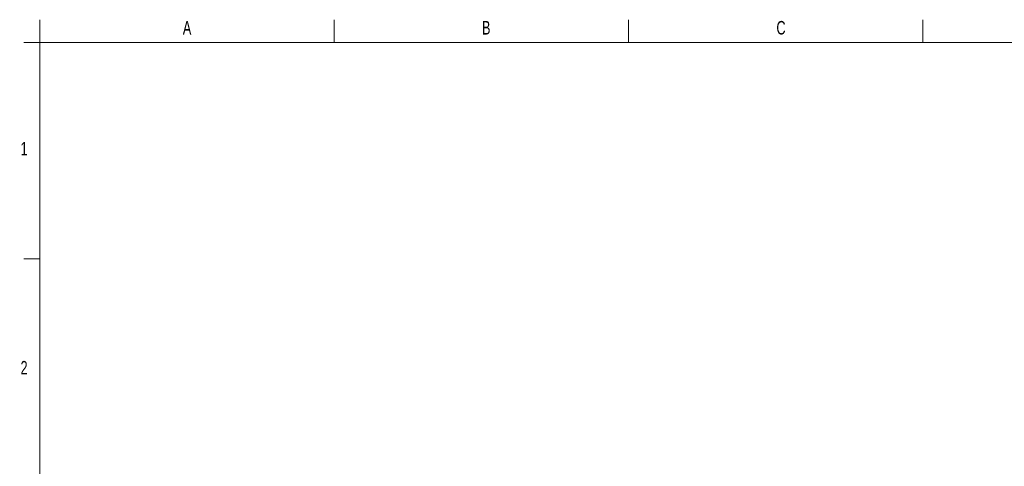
# Model space of a CAD drawing. Header units: inches. Extents: x 0.5 to 19.2, y 0.4 to 10.7.
# Tile 3 of 6: x 0.5 to 8.1, y 7.2 to 10.7. Entities that reach past the tile are written whole.
import ezdxf

# ---------------------------------------------------------------- set-up
doc = ezdxf.new("R2010")
doc.units = ezdxf.units.IN
doc.header["$MEASUREMENT"] = 0
doc.styles.add('SLDTEXTSTYLE0', font='TXT', dxfattribs={"width": 0.7})

msp = doc.modelspace()

# ---------------------------------------------------------------- linework, layer by layer
at = {"color": 7, "linetype": 'Continuous', "lineweight": 18}
for p, q in [((0.6262516, 10.51707317), (0.6262516, 10.69394495)), ((2.89708494, 10.51707317), (2.89708494, 10.69394495)), ((5.16791827, 10.51707317), (5.16791827, 10.69394495)), ((7.4387516, 10.51707317), (7.4387516, 10.69394495)), ((0.5012516, 10.51707317), (0.6262516, 10.51707317)), ((14.2512516, 10.51707317), (0.6262516, 10.51707317)), ((0.6262516, 10.51707317), (0.6262516, 0.51707317)), ((0.5012516, 8.8504065), (0.6262516, 8.8504065))]:
    msp.add_line(p, q, dxfattribs=at)

# ---------------------------------------------------------------- texts
at = {"color": 7, "linetype": 'Continuous', "lineweight": 0, "char_height": 0.10416667, "attachment_point": 2, "style": 'SLDTEXTSTYLE0'}
for s, insert in [('A', (1.76142579, 10.6839024)), ('B', (4.06958911, 10.6839024)), ('C', (6.34413178, 10.6839024)), ('1', (0.5037246, 9.75182478)), ('2', (0.5037246, 8.06186262))]:
    msp.add_mtext(s, dxfattribs=dict(at, insert=insert))

doc.saveas('drawing.dxf')
